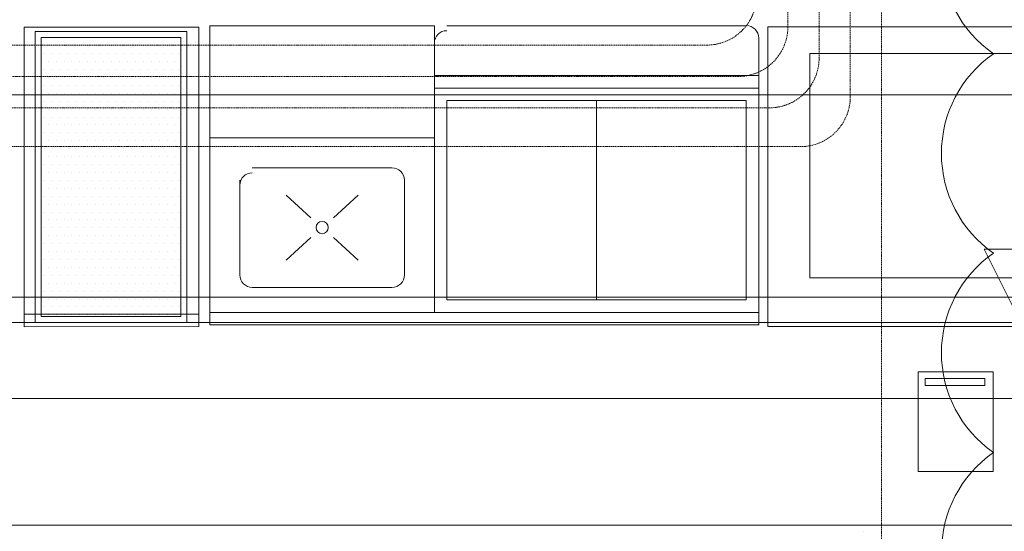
# Model space of a CAD drawing. Header units: millimetres. Extents: x 99250 to 122845, y -19292 to 18303.
# Tile 24 of 99: x 107955 to 109928, y 6233 to 7260. Entities that reach past the tile are written whole.
import ezdxf

# ---------------------------------------------------------------- set-up
doc = ezdxf.new("R2010")
doc.units = ezdxf.units.MM
doc.header["$MEASUREMENT"] = 0
doc.linetypes.add('HIDDENX2', pattern=[0.75, 0.5, -0.25])
doc.layers.get('0').update_dxf_attribs({"lineweight": 5})
doc.layers.add('IRISH HOUSE_HYD AIRPORT_DRAINAGE LAYOUT 1$0$GREY SCALE', color=8, linetype='Continuous')
for name, color, linetype, lineweight in [('IRISH HOUSE_HYD AIRPORT_DRAINAGE LAYOUT 1$0$GREYSCALE', 8, 'Continuous', 0), ('M-MEP-ELFA-CABLE', 1, 'HIDDENX2', 20), ('M-MEP-ELIT-DEVICES', 5, 'Continuous', 20), ('M-MEP-ELPR-EQUIP', 6, 'Continuous', 20)]:
    doc.layers.add(name, color=color, linetype=linetype, lineweight=lineweight)

# ---------------------------------------------------------------- blocks, each defined once
blk = doc.blocks.new('IRISH HOUSE_HYD AIRPORT_DRAINAGE LAYOUT 1$0$FLOOR PLAN')
at = {"layer": 'IRISH HOUSE_HYD AIRPORT_DRAINAGE LAYOUT 1$0$GREYSCALE', "color": 8, "lineweight": 0, "ltscale": 0.5}
for p, q in [((7963.8, 6643.5, -84.4), (7963.8, 7244.3, -84.4)), ((7963.8, 7244.3, 0), (8313.8, 7244.3, 0)), ((8313.8, 6643.8, -84.4), (8313.8, 7244.3, -84.4)), ((8313.8, 6668.5, -84.4), (7963.8, 6668.5, -84.4)), ((8263.8, 6668.8, -84.4), (8213.8, 6668.8, -84.4)), ((8313.8, 6643.8, -84.4), (7963.8, 6643.5, -84.4))]:
    blk.add_line(p, q, dxfattribs=at)
at = {"layer": 'IRISH HOUSE_HYD AIRPORT_DRAINAGE LAYOUT 1$0$GREYSCALE', "color": 8, "lineweight": 0}
for p, q in [((8785.6, 7247.4, 0), (8335.6, 7247.4, 0)), ((8335.6, 7247.4, 0), (8335.6, 6647.4, 0)), ((8785.6, 6672.4, 0), (8785.6, 7247.4, 0)), ((9410.6, 7247.5, 0), (8810.6, 7247.5, 0)), ((9410.6, 7247.5, 0), (8810.6, 7247.5, 0)), ((9410.6, 7247.5, 0), (8810.6, 7247.5, 0)), ((8289.4, 7236.1, -0.5), (7985.4, 7236.1, -0.5)), ((7985.4, 7236.1, -0.5), (7985.4, 6652.1, -0.5)), ((8277.4, 7224.1, -0.5), (7997.4, 7224.1, -0.5)), ((7997.4, 7224.1, -0.5), (7997.4, 6664.1, -0.5)), ((8277.4, 6664.1, -0.5), (8277.4, 7224.1, -0.5)), ((8289.4, 6652.1, -0.5), (8289.4, 7236.1, -0.5)), ((9435.6, 6647.4, 0), (9435.6, 7222.6, 0)), ((9435.6, 7147.5, 0), (8785.6, 7147.5, 0)), ((9435.6, 7122.5, 0), (8785.6, 7122.5, 0)), ((9410.6, 7097.5, 0), (8810.6, 7097.5, 0)), ((8810.6, 6697.4, 0), (8810.6, 7097.5, 0)), ((9110.6, 6697.5, 0), (9110.6, 7097.5, 0)), ((9410.6, 6697.5, 0), (9410.6, 7097.5, 0)), ((8785.6, 7022.5, 0), (8335.6, 7022.4, 0)), ((8700.6, 6962.4, 0), (8420.6, 6962.4, 0)), ((8700.6, 6962.4, 0), (8420.6, 6962.4, 0)), ((8700.6, 6962.4, 0), (8420.6, 6962.4, 0)), ((8395.6, 6937.4, 0), (8395.7, 6747.4, 0)), ((8395.6, 6937.4, 0), (8395.7, 6747.4, 0)), ((8395.6, 6937.4, 0), (8395.7, 6747.4, 0)), ((8725.7, 6747.4, 0), (8725.6, 6937.5, 0)), ((8725.7, 6747.4, 0), (8725.6, 6937.5, 0)), ((8725.7, 6747.4, 0), (8725.6, 6937.5, 0)), ((8538.1, 6862.2, 0), (8488.4, 6907.5, 0)), ((8583.2, 6862.2, 0), (8632.9, 6907.5, 0)), ((8538.1, 6822.6, 0), (8488.4, 6777.3, 0)), ((8583.2, 6822.6, 0), (8632.9, 6777.3, 0)), ((8420.7, 6722.4, 0), (8700.7, 6722.4, 0)), ((8420.7, 6722.4, 0), (8700.7, 6722.4, 0)), ((8420.7, 6722.4, 0), (8700.7, 6722.4, 0)), ((8810.6, 6697.4, 0), (9410.6, 6697.5, 0)), ((9435.6, 6672.4, 0), (8335.6, 6672.4, 0)), ((7985.4, 6652.1, -0.5), (8289.4, 6652.1, -0.5)), ((7997.4, 6664.1, -0.5), (8277.4, 6664.1, -0.5)), ((8335.6, 6647.4, 0), (9435.6, 6647.4, 0)), ((9905.3, 6553, 0.5), (9755.3, 6553, 0.5)), ((9755.3, 6553, 0.5), (9755.3, 6353, 0.5)), ((9905.3, 6353, 0.5), (9905.3, 6553, 0.5)), ((9769.6, 6525.3, 0.5), (9769.6, 6539.5, 0.5)), ((9769.6, 6539.5, 0.5), (9889, 6539.5, 0.5)), ((9889, 6539.5, 0.5), (9889, 6525.3, 0.5)), ((9889, 6525.3, 0.5), (9769.6, 6525.3, 0.5)), ((9755.3, 6353, 0.5), (9905.3, 6353, 0.5)), ((9645.3, 6233.6), (9645, 6233.2))]:
    blk.add_line(p, q, dxfattribs=at)
at = {"layer": 'IRISH HOUSE_HYD AIRPORT_DRAINAGE LAYOUT 1$0$GREYSCALE', "color": 8, "lineweight": 0, "ltscale": 0.25}
for p, q in [((9454.1, 7245.5, 0), (10826.4, 7245.5, 0)), ((9454.1, 6643.9, 0), (9454.1, 7245.5, 0)), ((11786.7, 7109), (6410.1, 7109)), ((6410.1, 6702.6), (11786.7, 6702.6)), ((7936.4, 6702.6), (11787.1, 6702.6)), ((10826.4, 6643.9, 0), (9454.1, 6643.9, 0)), ((11787.1, 6245.4), (7936.4, 6245.4))]:
    blk.add_line(p, q, dxfattribs=at)
at = {"layer": 'IRISH HOUSE_HYD AIRPORT_DRAINAGE LAYOUT 1$0$GREYSCALE', "color": 8, "linetype": 'Continuous', "lineweight": 0}
for p, q in [((8003.8, 7223, -0.5), (8003.8, 7223, -0.5)), ((8019.6, 7223, -0.5), (8019.6, 7223, -0.5)), ((8035.5, 7223, -0.5), (8035.5, 7223, -0.5)), ((8051.4, 7223, -0.5), (8051.4, 7223, -0.5)), ((8067.3, 7223, -0.5), (8067.3, 7223, -0.5)), ((8083.1, 7223, -0.5), (8083.1, 7223, -0.5)), ((8099, 7223, -0.5), (8099, 7223, -0.5)), ((8114.9, 7223, -0.5), (8114.9, 7223, -0.5)), ((8130.8, 7223, -0.5), (8130.8, 7223, -0.5)), ((8146.6, 7223, -0.5), (8146.6, 7223, -0.5)), ((8162.5, 7223, -0.5), (8162.5, 7223, -0.5)), ((8178.4, 7223, -0.5), (8178.4, 7223, -0.5)), ((8194.3, 7223, -0.5), (8194.3, 7223, -0.5)), ((8210.1, 7223, -0.5), (8210.1, 7223, -0.5)), ((8226, 7223, -0.5), (8226, 7223, -0.5)), ((8241.9, 7223, -0.5), (8241.9, 7223, -0.5)), ((8257.8, 7223, -0.5), (8257.8, 7223, -0.5)), ((8273.6, 7223, -0.5), (8273.6, 7223, -0.5)), ((8011.7, 7207.1, -0.5), (8011.7, 7207.1, -0.5)), ((8027.6, 7207.1, -0.5), (8027.6, 7207.1, -0.5)), ((8043.5, 7207.1, -0.5), (8043.5, 7207.1, -0.5)), ((8059.3, 7207.1, -0.5), (8059.3, 7207.1, -0.5)), ((8075.2, 7207.1, -0.5), (8075.2, 7207.1, -0.5)), ((8091.1, 7207.1, -0.5), (8091.1, 7207.1, -0.5)), ((8107, 7207.1, -0.5), (8107, 7207.1, -0.5)), ((8122.8, 7207.1, -0.5), (8122.8, 7207.1, -0.5)), ((8138.7, 7207.1, -0.5), (8138.7, 7207.1, -0.5)), ((8154.6, 7207.1, -0.5), (8154.6, 7207.1, -0.5)), ((8170.5, 7207.1, -0.5), (8170.5, 7207.1, -0.5)), ((8186.3, 7207.1, -0.5), (8186.3, 7207.1, -0.5)), ((8202.2, 7207.1, -0.5), (8202.2, 7207.1, -0.5)), ((8218.1, 7207.1, -0.5), (8218.1, 7207.1, -0.5)), ((8234, 7207.1, -0.5), (8234, 7207.1, -0.5)), ((8249.8, 7207.1, -0.5), (8249.8, 7207.1, -0.5)), ((8265.7, 7207.1, -0.5), (8265.7, 7207.1, -0.5)), ((8003.8, 7191.2, -0.5), (8003.8, 7191.2, -0.5)), ((8019.6, 7191.2, -0.5), (8019.6, 7191.2, -0.5)), ((8035.5, 7191.2, -0.5), (8035.5, 7191.2, -0.5)), ((8051.4, 7191.2, -0.5), (8051.4, 7191.2, -0.5)), ((8067.3, 7191.2, -0.5), (8067.3, 7191.2, -0.5)), ((8083.1, 7191.2, -0.5), (8083.1, 7191.2, -0.5)), ((8099, 7191.2, -0.5), (8099, 7191.2, -0.5)), ((8114.9, 7191.2, -0.5), (8114.9, 7191.2, -0.5)), ((8130.8, 7191.2, -0.5), (8130.8, 7191.2, -0.5)), ((8146.6, 7191.2, -0.5), (8146.6, 7191.2, -0.5)), ((8162.5, 7191.2, -0.5), (8162.5, 7191.2, -0.5)), ((8178.4, 7191.2, -0.5), (8178.4, 7191.2, -0.5)), ((8194.3, 7191.2, -0.5), (8194.3, 7191.2, -0.5)), ((8210.1, 7191.2, -0.5), (8210.1, 7191.2, -0.5)), ((8226, 7191.2, -0.5), (8226, 7191.2, -0.5)), ((8241.9, 7191.2, -0.5), (8241.9, 7191.2, -0.5)), ((8257.8, 7191.2, -0.5), (8257.8, 7191.2, -0.5)), ((8273.6, 7191.2, -0.5), (8273.6, 7191.2, -0.5)), ((8011.7, 7175.3, -0.5), (8011.7, 7175.3, -0.5)), ((8027.6, 7175.3, -0.5), (8027.6, 7175.3, -0.5)), ((8043.5, 7175.3, -0.5), (8043.5, 7175.3, -0.5)), ((8059.3, 7175.3, -0.5), (8059.3, 7175.3, -0.5)), ((8075.2, 7175.3, -0.5), (8075.2, 7175.3, -0.5)), ((8091.1, 7175.3, -0.5), (8091.1, 7175.3, -0.5)), ((8107, 7175.3, -0.5), (8107, 7175.3, -0.5)), ((8122.8, 7175.3, -0.5), (8122.8, 7175.3, -0.5)), ((8138.7, 7175.3, -0.5), (8138.7, 7175.3, -0.5)), ((8154.6, 7175.3, -0.5), (8154.6, 7175.3, -0.5)), ((8170.5, 7175.3, -0.5), (8170.5, 7175.3, -0.5)), ((8186.3, 7175.3, -0.5), (8186.3, 7175.3, -0.5)), ((8202.2, 7175.3, -0.5), (8202.2, 7175.3, -0.5)), ((8218.1, 7175.3, -0.5), (8218.1, 7175.3, -0.5)), ((8234, 7175.3, -0.5), (8234, 7175.3, -0.5)), ((8249.8, 7175.3, -0.5), (8249.8, 7175.3, -0.5)), ((8265.7, 7175.3, -0.5), (8265.7, 7175.3, -0.5)), ((8003.8, 7159.5, -0.5), (8003.8, 7159.5, -0.5)), ((8011.7, 7143.6, -0.5), (8011.7, 7143.6, -0.5)), ((8019.6, 7159.5, -0.5), (8019.6, 7159.5, -0.5)), ((8027.6, 7143.6, -0.5), (8027.6, 7143.6, -0.5)), ((8035.5, 7159.5, -0.5), (8035.5, 7159.5, -0.5)), ((8043.5, 7143.6, -0.5), (8043.5, 7143.6, -0.5)), ((8051.4, 7159.5, -0.5), (8051.4, 7159.5, -0.5)), ((8059.3, 7143.6, -0.5), (8059.3, 7143.6, -0.5)), ((8067.3, 7159.5, -0.5), (8067.3, 7159.5, -0.5)), ((8075.2, 7143.6, -0.5), (8075.2, 7143.6, -0.5)), ((8083.1, 7159.5, -0.5), (8083.1, 7159.5, -0.5)), ((8091.1, 7143.6, -0.5), (8091.1, 7143.6, -0.5)), ((8099, 7159.5, -0.5), (8099, 7159.5, -0.5)), ((8107, 7143.6, -0.5), (8107, 7143.6, -0.5)), ((8114.9, 7159.5, -0.5), (8114.9, 7159.5, -0.5)), ((8122.8, 7143.6, -0.5), (8122.8, 7143.6, -0.5)), ((8130.8, 7159.5, -0.5), (8130.8, 7159.5, -0.5)), ((8138.7, 7143.6, -0.5), (8138.7, 7143.6, -0.5)), ((8146.6, 7159.5, -0.5), (8146.6, 7159.5, -0.5)), ((8154.6, 7143.6, -0.5), (8154.6, 7143.6, -0.5)), ((8162.5, 7159.5, -0.5), (8162.5, 7159.5, -0.5)), ((8170.5, 7143.6, -0.5), (8170.5, 7143.6, -0.5)), ((8178.4, 7159.5, -0.5), (8178.4, 7159.5, -0.5)), ((8186.3, 7143.6, -0.5), (8186.3, 7143.6, -0.5)), ((8194.3, 7159.5, -0.5), (8194.3, 7159.5, -0.5)), ((8202.2, 7143.6, -0.5), (8202.2, 7143.6, -0.5)), ((8210.1, 7159.5, -0.5), (8210.1, 7159.5, -0.5)), ((8218.1, 7143.6, -0.5), (8218.1, 7143.6, -0.5)), ((8226, 7159.5, -0.5), (8226, 7159.5, -0.5)), ((8234, 7143.6, -0.5), (8234, 7143.6, -0.5)), ((8241.9, 7159.5, -0.5), (8241.9, 7159.5, -0.5)), ((8249.8, 7143.6, -0.5), (8249.8, 7143.6, -0.5)), ((8257.8, 7159.5, -0.5), (8257.8, 7159.5, -0.5)), ((8265.7, 7143.6, -0.5), (8265.7, 7143.6, -0.5)), ((8273.6, 7159.5, -0.5), (8273.6, 7159.5, -0.5)), ((8003.8, 7127.7, -0.5), (8003.8, 7127.7, -0.5)), ((8019.6, 7127.7, -0.5), (8019.6, 7127.7, -0.5)), ((8035.5, 7127.7, -0.5), (8035.5, 7127.7, -0.5)), ((8051.4, 7127.7, -0.5), (8051.4, 7127.7, -0.5)), ((8067.3, 7127.7, -0.5), (8067.3, 7127.7, -0.5)), ((8083.1, 7127.7, -0.5), (8083.1, 7127.7, -0.5)), ((8099, 7127.7, -0.5), (8099, 7127.7, -0.5)), ((8114.9, 7127.7, -0.5), (8114.9, 7127.7, -0.5)), ((8130.8, 7127.7, -0.5), (8130.8, 7127.7, -0.5)), ((8146.6, 7127.7, -0.5), (8146.6, 7127.7, -0.5)), ((8162.5, 7127.7, -0.5), (8162.5, 7127.7, -0.5)), ((8178.4, 7127.7, -0.5), (8178.4, 7127.7, -0.5)), ((8194.3, 7127.7, -0.5), (8194.3, 7127.7, -0.5)), ((8210.1, 7127.7, -0.5), (8210.1, 7127.7, -0.5)), ((8226, 7127.7, -0.5), (8226, 7127.7, -0.5)), ((8241.9, 7127.7, -0.5), (8241.9, 7127.7, -0.5)), ((8257.8, 7127.7, -0.5), (8257.8, 7127.7, -0.5)), ((8273.6, 7127.7, -0.5), (8273.6, 7127.7, -0.5)), ((8011.7, 7111.8, -0.5), (8011.7, 7111.8, -0.5)), ((8027.6, 7111.8, -0.5), (8027.6, 7111.8, -0.5)), ((8043.5, 7111.8, -0.5), (8043.5, 7111.8, -0.5)), ((8059.3, 7111.8, -0.5), (8059.3, 7111.8, -0.5)), ((8075.2, 7111.8, -0.5), (8075.2, 7111.8, -0.5)), ((8091.1, 7111.8, -0.5), (8091.1, 7111.8, -0.5)), ((8107, 7111.8, -0.5), (8107, 7111.8, -0.5)), ((8122.8, 7111.8, -0.5), (8122.8, 7111.8, -0.5)), ((8138.7, 7111.8, -0.5), (8138.7, 7111.8, -0.5)), ((8154.6, 7111.8, -0.5), (8154.6, 7111.8, -0.5)), ((8170.5, 7111.8, -0.5), (8170.5, 7111.8, -0.5)), ((8186.3, 7111.8, -0.5), (8186.3, 7111.8, -0.5)), ((8202.2, 7111.8, -0.5), (8202.2, 7111.8, -0.5)), ((8218.1, 7111.8, -0.5), (8218.1, 7111.8, -0.5)), ((8234, 7111.8, -0.5), (8234, 7111.8, -0.5)), ((8249.8, 7111.8, -0.5), (8249.8, 7111.8, -0.5)), ((8265.7, 7111.8, -0.5), (8265.7, 7111.8, -0.5)), ((8003.8, 7096, -0.5), (8003.8, 7096, -0.5)), ((8019.6, 7096, -0.5), (8019.6, 7096, -0.5)), ((8035.5, 7096, -0.5), (8035.5, 7096, -0.5)), ((8051.4, 7096, -0.5), (8051.4, 7096, -0.5)), ((8067.3, 7096, -0.5), (8067.3, 7096, -0.5)), ((8083.1, 7096, -0.5), (8083.1, 7096, -0.5)), ((8099, 7096, -0.5), (8099, 7096, -0.5)), ((8114.9, 7096, -0.5), (8114.9, 7096, -0.5)), ((8130.8, 7096, -0.5), (8130.8, 7096, -0.5)), ((8146.6, 7096, -0.5), (8146.6, 7096, -0.5)), ((8162.5, 7096, -0.5), (8162.5, 7096, -0.5)), ((8178.4, 7096, -0.5), (8178.4, 7096, -0.5)), ((8194.3, 7096, -0.5), (8194.3, 7096, -0.5)), ((8210.1, 7096, -0.5), (8210.1, 7096, -0.5)), ((8226, 7096, -0.5), (8226, 7096, -0.5)), ((8241.9, 7096, -0.5), (8241.9, 7096, -0.5)), ((8257.8, 7096, -0.5), (8257.8, 7096, -0.5)), ((8273.6, 7096, -0.5), (8273.6, 7096, -0.5)), ((8011.7, 7080.1, -0.5), (8011.7, 7080.1, -0.5)), ((8027.6, 7080.1, -0.5), (8027.6, 7080.1, -0.5)), ((8043.5, 7080.1, -0.5), (8043.5, 7080.1, -0.5)), ((8059.3, 7080.1, -0.5), (8059.3, 7080.1, -0.5)), ((8075.2, 7080.1, -0.5), (8075.2, 7080.1, -0.5)), ((8091.1, 7080.1, -0.5), (8091.1, 7080.1, -0.5)), ((8107, 7080.1, -0.5), (8107, 7080.1, -0.5)), ((8122.8, 7080.1, -0.5), (8122.8, 7080.1, -0.5)), ((8138.7, 7080.1, -0.5), (8138.7, 7080.1, -0.5)), ((8154.6, 7080.1, -0.5), (8154.6, 7080.1, -0.5)), ((8170.5, 7080.1, -0.5), (8170.5, 7080.1, -0.5)), ((8186.3, 7080.1, -0.5), (8186.3, 7080.1, -0.5)), ((8202.2, 7080.1, -0.5), (8202.2, 7080.1, -0.5)), ((8218.1, 7080.1, -0.5), (8218.1, 7080.1, -0.5)), ((8234, 7080.1, -0.5), (8234, 7080.1, -0.5)), ((8249.8, 7080.1, -0.5), (8249.8, 7080.1, -0.5)), ((8265.7, 7080.1, -0.5), (8265.7, 7080.1, -0.5)), ((8003.8, 7064.2, -0.5), (8003.8, 7064.2, -0.5)), ((8011.7, 7048.3, -0.5), (8011.7, 7048.3, -0.5)), ((8019.6, 7064.2, -0.5), (8019.6, 7064.2, -0.5)), ((8027.6, 7048.3, -0.5), (8027.6, 7048.3, -0.5)), ((8035.5, 7064.2, -0.5), (8035.5, 7064.2, -0.5)), ((8043.5, 7048.3, -0.5), (8043.5, 7048.3, -0.5)), ((8051.4, 7064.2, -0.5), (8051.4, 7064.2, -0.5)), ((8059.3, 7048.3, -0.5), (8059.3, 7048.3, -0.5)), ((8067.3, 7064.2, -0.5), (8067.3, 7064.2, -0.5)), ((8075.2, 7048.3, -0.5), (8075.2, 7048.3, -0.5)), ((8083.1, 7064.2, -0.5), (8083.1, 7064.2, -0.5)), ((8091.1, 7048.3, -0.5), (8091.1, 7048.3, -0.5)), ((8099, 7064.2, -0.5), (8099, 7064.2, -0.5)), ((8107, 7048.3, -0.5), (8107, 7048.3, -0.5)), ((8114.9, 7064.2, -0.5), (8114.9, 7064.2, -0.5)), ((8122.8, 7048.3, -0.5), (8122.8, 7048.3, -0.5)), ((8130.8, 7064.2, -0.5), (8130.8, 7064.2, -0.5)), ((8138.7, 7048.3, -0.5), (8138.7, 7048.3, -0.5)), ((8146.6, 7064.2, -0.5), (8146.6, 7064.2, -0.5)), ((8154.6, 7048.3, -0.5), (8154.6, 7048.3, -0.5)), ((8162.5, 7064.2, -0.5), (8162.5, 7064.2, -0.5)), ((8170.5, 7048.3, -0.5), (8170.5, 7048.3, -0.5)), ((8178.4, 7064.2, -0.5), (8178.4, 7064.2, -0.5)), ((8186.3, 7048.3, -0.5), (8186.3, 7048.3, -0.5)), ((8194.3, 7064.2, -0.5), (8194.3, 7064.2, -0.5)), ((8202.2, 7048.3, -0.5), (8202.2, 7048.3, -0.5)), ((8210.1, 7064.2, -0.5), (8210.1, 7064.2, -0.5)), ((8218.1, 7048.3, -0.5), (8218.1, 7048.3, -0.5)), ((8226, 7064.2, -0.5), (8226, 7064.2, -0.5)), ((8234, 7048.3, -0.5), (8234, 7048.3, -0.5)), ((8241.9, 7064.2, -0.5), (8241.9, 7064.2, -0.5)), ((8249.8, 7048.3, -0.5), (8249.8, 7048.3, -0.5)), ((8257.8, 7064.2, -0.5), (8257.8, 7064.2, -0.5)), ((8265.7, 7048.3, -0.5), (8265.7, 7048.3, -0.5)), ((8273.6, 7064.2, -0.5), (8273.6, 7064.2, -0.5)), ((8003.8, 7032.5, -0.5), (8003.8, 7032.5, -0.5)), ((8019.6, 7032.5, -0.5), (8019.6, 7032.5, -0.5)), ((8035.5, 7032.5, -0.5), (8035.5, 7032.5, -0.5)), ((8051.4, 7032.5, -0.5), (8051.4, 7032.5, -0.5)), ((8067.3, 7032.5, -0.5), (8067.3, 7032.5, -0.5)), ((8083.1, 7032.5, -0.5), (8083.1, 7032.5, -0.5)), ((8099, 7032.5, -0.5), (8099, 7032.5, -0.5)), ((8114.9, 7032.5, -0.5), (8114.9, 7032.5, -0.5)), ((8130.8, 7032.5, -0.5), (8130.8, 7032.5, -0.5)), ((8146.6, 7032.5, -0.5), (8146.6, 7032.5, -0.5)), ((8162.5, 7032.5, -0.5), (8162.5, 7032.5, -0.5)), ((8178.4, 7032.5, -0.5), (8178.4, 7032.5, -0.5)), ((8194.3, 7032.5, -0.5), (8194.3, 7032.5, -0.5)), ((8210.1, 7032.5, -0.5), (8210.1, 7032.5, -0.5)), ((8226, 7032.5, -0.5), (8226, 7032.5, -0.5)), ((8241.9, 7032.5, -0.5), (8241.9, 7032.5, -0.5)), ((8257.8, 7032.5, -0.5), (8257.8, 7032.5, -0.5)), ((8273.6, 7032.5, -0.5), (8273.6, 7032.5, -0.5)), ((8011.7, 7016.6, -0.5), (8011.7, 7016.6, -0.5)), ((8027.6, 7016.6, -0.5), (8027.6, 7016.6, -0.5)), ((8043.5, 7016.6, -0.5), (8043.5, 7016.6, -0.5)), ((8059.3, 7016.6, -0.5), (8059.3, 7016.6, -0.5)), ((8075.2, 7016.6, -0.5), (8075.2, 7016.6, -0.5)), ((8091.1, 7016.6, -0.5), (8091.1, 7016.6, -0.5)), ((8107, 7016.6, -0.5), (8107, 7016.6, -0.5)), ((8122.8, 7016.6, -0.5), (8122.8, 7016.6, -0.5)), ((8138.7, 7016.6, -0.5), (8138.7, 7016.6, -0.5)), ((8154.6, 7016.6, -0.5), (8154.6, 7016.6, -0.5)), ((8170.5, 7016.6, -0.5), (8170.5, 7016.6, -0.5)), ((8186.3, 7016.6, -0.5), (8186.3, 7016.6, -0.5)), ((8202.2, 7016.6, -0.5), (8202.2, 7016.6, -0.5)), ((8218.1, 7016.6, -0.5), (8218.1, 7016.6, -0.5)), ((8234, 7016.6, -0.5), (8234, 7016.6, -0.5)), ((8249.8, 7016.6, -0.5), (8249.8, 7016.6, -0.5)), ((8265.7, 7016.6, -0.5), (8265.7, 7016.6, -0.5)), ((8003.8, 7000.7, -0.5), (8003.8, 7000.7, -0.5)), ((8019.6, 7000.7, -0.5), (8019.6, 7000.7, -0.5)), ((8035.5, 7000.7, -0.5), (8035.5, 7000.7, -0.5)), ((8051.4, 7000.7, -0.5), (8051.4, 7000.7, -0.5)), ((8067.3, 7000.7, -0.5), (8067.3, 7000.7, -0.5)), ((8083.1, 7000.7, -0.5), (8083.1, 7000.7, -0.5)), ((8099, 7000.7, -0.5), (8099, 7000.7, -0.5)), ((8114.9, 7000.7, -0.5), (8114.9, 7000.7, -0.5)), ((8130.8, 7000.7, -0.5), (8130.8, 7000.7, -0.5)), ((8146.6, 7000.7, -0.5), (8146.6, 7000.7, -0.5)), ((8162.5, 7000.7, -0.5), (8162.5, 7000.7, -0.5)), ((8178.4, 7000.7, -0.5), (8178.4, 7000.7, -0.5)), ((8194.3, 7000.7, -0.5), (8194.3, 7000.7, -0.5)), ((8210.1, 7000.7, -0.5), (8210.1, 7000.7, -0.5)), ((8226, 7000.7, -0.5), (8226, 7000.7, -0.5)), ((8241.9, 7000.7, -0.5), (8241.9, 7000.7, -0.5)), ((8257.8, 7000.7, -0.5), (8257.8, 7000.7, -0.5)), ((8273.6, 7000.7, -0.5), (8273.6, 7000.7, -0.5)), ((8003.8, 6969, -0.5), (8003.8, 6969, -0.5)), ((8011.7, 6984.8, -0.5), (8011.7, 6984.8, -0.5)), ((8019.6, 6969, -0.5), (8019.6, 6969, -0.5)), ((8027.6, 6984.8, -0.5), (8027.6, 6984.8, -0.5)), ((8035.5, 6969, -0.5), (8035.5, 6969, -0.5)), ((8043.5, 6984.8, -0.5), (8043.5, 6984.8, -0.5)), ((8051.4, 6969, -0.5), (8051.4, 6969, -0.5)), ((8059.3, 6984.8, -0.5), (8059.3, 6984.8, -0.5)), ((8067.3, 6969, -0.5), (8067.3, 6969, -0.5)), ((8075.2, 6984.8, -0.5), (8075.2, 6984.8, -0.5)), ((8083.1, 6969, -0.5), (8083.1, 6969, -0.5)), ((8091.1, 6984.8, -0.5), (8091.1, 6984.8, -0.5)), ((8099, 6969, -0.5), (8099, 6969, -0.5)), ((8107, 6984.8, -0.5), (8107, 6984.8, -0.5)), ((8114.9, 6969, -0.5), (8114.9, 6969, -0.5)), ((8122.8, 6984.8, -0.5), (8122.8, 6984.8, -0.5)), ((8130.8, 6969, -0.5), (8130.8, 6969, -0.5)), ((8138.7, 6984.8, -0.5), (8138.7, 6984.8, -0.5)), ((8146.6, 6969, -0.5), (8146.6, 6969, -0.5)), ((8154.6, 6984.8, -0.5), (8154.6, 6984.8, -0.5)), ((8162.5, 6969, -0.5), (8162.5, 6969, -0.5)), ((8170.5, 6984.8, -0.5), (8170.5, 6984.8, -0.5)), ((8178.4, 6969, -0.5), (8178.4, 6969, -0.5)), ((8186.3, 6984.8, -0.5), (8186.3, 6984.8, -0.5)), ((8194.3, 6969, -0.5), (8194.3, 6969, -0.5)), ((8202.2, 6984.8, -0.5), (8202.2, 6984.8, -0.5)), ((8210.1, 6969, -0.5), (8210.1, 6969, -0.5)), ((8218.1, 6984.8, -0.5), (8218.1, 6984.8, -0.5)), ((8226, 6969, -0.5), (8226, 6969, -0.5)), ((8234, 6984.8, -0.5), (8234, 6984.8, -0.5)), ((8241.9, 6969, -0.5), (8241.9, 6969, -0.5)), ((8249.8, 6984.8, -0.5), (8249.8, 6984.8, -0.5)), ((8257.8, 6969, -0.5), (8257.8, 6969, -0.5)), ((8265.7, 6984.8, -0.5), (8265.7, 6984.8, -0.5)), ((8273.6, 6969, -0.5), (8273.6, 6969, -0.5)), ((8011.7, 6953.1, -0.5), (8011.7, 6953.1, -0.5)), ((8027.6, 6953.1, -0.5), (8027.6, 6953.1, -0.5)), ((8043.5, 6953.1, -0.5), (8043.5, 6953.1, -0.5)), ((8059.3, 6953.1, -0.5), (8059.3, 6953.1, -0.5)), ((8075.2, 6953.1, -0.5), (8075.2, 6953.1, -0.5)), ((8091.1, 6953.1, -0.5), (8091.1, 6953.1, -0.5)), ((8107, 6953.1, -0.5), (8107, 6953.1, -0.5)), ((8122.8, 6953.1, -0.5), (8122.8, 6953.1, -0.5)), ((8138.7, 6953.1, -0.5), (8138.7, 6953.1, -0.5)), ((8154.6, 6953.1, -0.5), (8154.6, 6953.1, -0.5)), ((8170.5, 6953.1, -0.5), (8170.5, 6953.1, -0.5)), ((8186.3, 6953.1, -0.5), (8186.3, 6953.1, -0.5)), ((8202.2, 6953.1, -0.5), (8202.2, 6953.1, -0.5)), ((8218.1, 6953.1, -0.5), (8218.1, 6953.1, -0.5)), ((8234, 6953.1, -0.5), (8234, 6953.1, -0.5)), ((8249.8, 6953.1, -0.5), (8249.8, 6953.1, -0.5)), ((8265.7, 6953.1, -0.5), (8265.7, 6953.1, -0.5)), ((8003.8, 6937.2, -0.5), (8003.8, 6937.2, -0.5)), ((8019.6, 6937.2, -0.5), (8019.6, 6937.2, -0.5)), ((8035.5, 6937.2, -0.5), (8035.5, 6937.2, -0.5)), ((8051.4, 6937.2, -0.5), (8051.4, 6937.2, -0.5)), ((8067.3, 6937.2, -0.5), (8067.3, 6937.2, -0.5)), ((8083.1, 6937.2, -0.5), (8083.1, 6937.2, -0.5)), ((8099, 6937.2, -0.5), (8099, 6937.2, -0.5)), ((8114.9, 6937.2, -0.5), (8114.9, 6937.2, -0.5)), ((8130.8, 6937.2, -0.5), (8130.8, 6937.2, -0.5)), ((8146.6, 6937.2, -0.5), (8146.6, 6937.2, -0.5)), ((8162.5, 6937.2, -0.5), (8162.5, 6937.2, -0.5)), ((8178.4, 6937.2, -0.5), (8178.4, 6937.2, -0.5)), ((8194.3, 6937.2, -0.5), (8194.3, 6937.2, -0.5)), ((8210.1, 6937.2, -0.5), (8210.1, 6937.2, -0.5)), ((8226, 6937.2, -0.5), (8226, 6937.2, -0.5)), ((8241.9, 6937.2, -0.5), (8241.9, 6937.2, -0.5)), ((8257.8, 6937.2, -0.5), (8257.8, 6937.2, -0.5)), ((8273.6, 6937.2, -0.5), (8273.6, 6937.2, -0.5)), ((8011.7, 6921.3, -0.5), (8011.7, 6921.3, -0.5)), ((8027.6, 6921.3, -0.5), (8027.6, 6921.3, -0.5)), ((8043.5, 6921.3, -0.5), (8043.5, 6921.3, -0.5)), ((8059.3, 6921.3, -0.5), (8059.3, 6921.3, -0.5)), ((8075.2, 6921.3, -0.5), (8075.2, 6921.3, -0.5)), ((8091.1, 6921.3, -0.5), (8091.1, 6921.3, -0.5)), ((8107, 6921.3, -0.5), (8107, 6921.3, -0.5)), ((8122.8, 6921.3, -0.5), (8122.8, 6921.3, -0.5)), ((8138.7, 6921.3, -0.5), (8138.7, 6921.3, -0.5)), ((8154.6, 6921.3, -0.5), (8154.6, 6921.3, -0.5)), ((8170.5, 6921.3, -0.5), (8170.5, 6921.3, -0.5)), ((8186.3, 6921.3, -0.5), (8186.3, 6921.3, -0.5)), ((8202.2, 6921.3, -0.5), (8202.2, 6921.3, -0.5)), ((8218.1, 6921.3, -0.5), (8218.1, 6921.3, -0.5)), ((8234, 6921.3, -0.5), (8234, 6921.3, -0.5)), ((8249.8, 6921.3, -0.5), (8249.8, 6921.3, -0.5)), ((8265.7, 6921.3, -0.5), (8265.7, 6921.3, -0.5)), ((8003.8, 6905.5, -0.5), (8003.8, 6905.5, -0.5)), ((8011.7, 6889.6, -0.5), (8011.7, 6889.6, -0.5)), ((8019.6, 6905.5, -0.5), (8019.6, 6905.5, -0.5)), ((8027.6, 6889.6, -0.5), (8027.6, 6889.6, -0.5)), ((8035.5, 6905.5, -0.5), (8035.5, 6905.5, -0.5)), ((8043.5, 6889.6, -0.5), (8043.5, 6889.6, -0.5)), ((8051.4, 6905.5, -0.5), (8051.4, 6905.5, -0.5)), ((8059.3, 6889.6, -0.5), (8059.3, 6889.6, -0.5)), ((8067.3, 6905.5, -0.5), (8067.3, 6905.5, -0.5)), ((8075.2, 6889.6, -0.5), (8075.2, 6889.6, -0.5)), ((8083.1, 6905.5, -0.5), (8083.1, 6905.5, -0.5)), ((8091.1, 6889.6, -0.5), (8091.1, 6889.6, -0.5)), ((8099, 6905.5, -0.5), (8099, 6905.5, -0.5)), ((8107, 6889.6, -0.5), (8107, 6889.6, -0.5)), ((8114.9, 6905.5, -0.5), (8114.9, 6905.5, -0.5)), ((8122.8, 6889.6, -0.5), (8122.8, 6889.6, -0.5)), ((8130.8, 6905.5, -0.5), (8130.8, 6905.5, -0.5)), ((8138.7, 6889.6, -0.5), (8138.7, 6889.6, -0.5)), ((8146.6, 6905.5, -0.5), (8146.6, 6905.5, -0.5)), ((8154.6, 6889.6, -0.5), (8154.6, 6889.6, -0.5)), ((8162.5, 6905.5, -0.5), (8162.5, 6905.5, -0.5)), ((8170.5, 6889.6, -0.5), (8170.5, 6889.6, -0.5)), ((8178.4, 6905.5, -0.5), (8178.4, 6905.5, -0.5)), ((8186.3, 6889.6, -0.5), (8186.3, 6889.6, -0.5)), ((8194.3, 6905.5, -0.5), (8194.3, 6905.5, -0.5)), ((8202.2, 6889.6, -0.5), (8202.2, 6889.6, -0.5)), ((8210.1, 6905.5, -0.5), (8210.1, 6905.5, -0.5)), ((8218.1, 6889.6, -0.5), (8218.1, 6889.6, -0.5)), ((8226, 6905.5, -0.5), (8226, 6905.5, -0.5)), ((8234, 6889.6, -0.5), (8234, 6889.6, -0.5)), ((8241.9, 6905.5, -0.5), (8241.9, 6905.5, -0.5)), ((8249.8, 6889.6, -0.5), (8249.8, 6889.6, -0.5)), ((8257.8, 6905.5, -0.5), (8257.8, 6905.5, -0.5)), ((8265.7, 6889.6, -0.5), (8265.7, 6889.6, -0.5)), ((8273.6, 6905.5, -0.5), (8273.6, 6905.5, -0.5)), ((8003.8, 6873.7, -0.5), (8003.8, 6873.7, -0.5)), ((8019.6, 6873.7, -0.5), (8019.6, 6873.7, -0.5)), ((8035.5, 6873.7, -0.5), (8035.5, 6873.7, -0.5)), ((8051.4, 6873.7, -0.5), (8051.4, 6873.7, -0.5)), ((8067.3, 6873.7, -0.5), (8067.3, 6873.7, -0.5)), ((8083.1, 6873.7, -0.5), (8083.1, 6873.7, -0.5)), ((8099, 6873.7, -0.5), (8099, 6873.7, -0.5)), ((8114.9, 6873.7, -0.5), (8114.9, 6873.7, -0.5)), ((8130.8, 6873.7, -0.5), (8130.8, 6873.7, -0.5)), ((8146.6, 6873.7, -0.5), (8146.6, 6873.7, -0.5)), ((8162.5, 6873.7, -0.5), (8162.5, 6873.7, -0.5)), ((8178.4, 6873.7, -0.5), (8178.4, 6873.7, -0.5)), ((8194.3, 6873.7, -0.5), (8194.3, 6873.7, -0.5)), ((8210.1, 6873.7, -0.5), (8210.1, 6873.7, -0.5)), ((8226, 6873.7, -0.5), (8226, 6873.7, -0.5)), ((8241.9, 6873.7, -0.5), (8241.9, 6873.7, -0.5)), ((8257.8, 6873.7, -0.5), (8257.8, 6873.7, -0.5)), ((8273.6, 6873.7, -0.5), (8273.6, 6873.7, -0.5)), ((8011.7, 6857.8, -0.5), (8011.7, 6857.8, -0.5)), ((8027.6, 6857.8, -0.5), (8027.6, 6857.8, -0.5)), ((8043.5, 6857.8, -0.5), (8043.5, 6857.8, -0.5)), ((8059.3, 6857.8, -0.5), (8059.3, 6857.8, -0.5)), ((8075.2, 6857.8, -0.5), (8075.2, 6857.8, -0.5)), ((8091.1, 6857.8, -0.5), (8091.1, 6857.8, -0.5)), ((8107, 6857.8, -0.5), (8107, 6857.8, -0.5)), ((8122.8, 6857.8, -0.5), (8122.8, 6857.8, -0.5)), ((8138.7, 6857.8, -0.5), (8138.7, 6857.8, -0.5)), ((8154.6, 6857.8, -0.5), (8154.6, 6857.8, -0.5)), ((8170.5, 6857.8, -0.5), (8170.5, 6857.8, -0.5)), ((8186.3, 6857.8, -0.5), (8186.3, 6857.8, -0.5)), ((8202.2, 6857.8, -0.5), (8202.2, 6857.8, -0.5)), ((8218.1, 6857.8, -0.5), (8218.1, 6857.8, -0.5)), ((8234, 6857.8, -0.5), (8234, 6857.8, -0.5)), ((8249.8, 6857.8, -0.5), (8249.8, 6857.8, -0.5)), ((8265.7, 6857.8, -0.5), (8265.7, 6857.8, -0.5)), ((8003.8, 6842, -0.5), (8003.8, 6842, -0.5)), ((8019.6, 6842, -0.5), (8019.6, 6842, -0.5)), ((8035.5, 6842, -0.5), (8035.5, 6842, -0.5)), ((8051.4, 6842, -0.5), (8051.4, 6842, -0.5)), ((8067.3, 6842, -0.5), (8067.3, 6842, -0.5)), ((8083.1, 6842, -0.5), (8083.1, 6842, -0.5)), ((8099, 6842, -0.5), (8099, 6842, -0.5)), ((8114.9, 6842, -0.5), (8114.9, 6842, -0.5)), ((8130.8, 6842, -0.5), (8130.8, 6842, -0.5)), ((8146.6, 6842, -0.5), (8146.6, 6842, -0.5)), ((8162.5, 6842, -0.5), (8162.5, 6842, -0.5)), ((8178.4, 6842, -0.5), (8178.4, 6842, -0.5)), ((8194.3, 6842, -0.5), (8194.3, 6842, -0.5)), ((8210.1, 6842, -0.5), (8210.1, 6842, -0.5)), ((8226, 6842, -0.5), (8226, 6842, -0.5)), ((8241.9, 6842, -0.5), (8241.9, 6842, -0.5)), ((8257.8, 6842, -0.5), (8257.8, 6842, -0.5)), ((8273.6, 6842, -0.5), (8273.6, 6842, -0.5)), ((8003.8, 6810.2, -0.5), (8003.8, 6810.2, -0.5)), ((8011.7, 6826.1, -0.5), (8011.7, 6826.1, -0.5)), ((8019.6, 6810.2, -0.5), (8019.6, 6810.2, -0.5)), ((8027.6, 6826.1, -0.5), (8027.6, 6826.1, -0.5)), ((8035.5, 6810.2, -0.5), (8035.5, 6810.2, -0.5)), ((8043.5, 6826.1, -0.5), (8043.5, 6826.1, -0.5)), ((8051.4, 6810.2, -0.5), (8051.4, 6810.2, -0.5)), ((8059.3, 6826.1, -0.5), (8059.3, 6826.1, -0.5)), ((8067.3, 6810.2, -0.5), (8067.3, 6810.2, -0.5)), ((8075.2, 6826.1, -0.5), (8075.2, 6826.1, -0.5)), ((8083.1, 6810.2, -0.5), (8083.1, 6810.2, -0.5)), ((8091.1, 6826.1, -0.5), (8091.1, 6826.1, -0.5)), ((8099, 6810.2, -0.5), (8099, 6810.2, -0.5)), ((8107, 6826.1, -0.5), (8107, 6826.1, -0.5)), ((8114.9, 6810.2, -0.5), (8114.9, 6810.2, -0.5)), ((8122.8, 6826.1, -0.5), (8122.8, 6826.1, -0.5)), ((8130.8, 6810.2, -0.5), (8130.8, 6810.2, -0.5)), ((8138.7, 6826.1, -0.5), (8138.7, 6826.1, -0.5)), ((8146.6, 6810.2, -0.5), (8146.6, 6810.2, -0.5)), ((8154.6, 6826.1, -0.5), (8154.6, 6826.1, -0.5)), ((8162.5, 6810.2, -0.5), (8162.5, 6810.2, -0.5)), ((8170.5, 6826.1, -0.5), (8170.5, 6826.1, -0.5)), ((8178.4, 6810.2, -0.5), (8178.4, 6810.2, -0.5)), ((8186.3, 6826.1, -0.5), (8186.3, 6826.1, -0.5)), ((8194.3, 6810.2, -0.5), (8194.3, 6810.2, -0.5)), ((8202.2, 6826.1, -0.5), (8202.2, 6826.1, -0.5)), ((8210.1, 6810.2, -0.5), (8210.1, 6810.2, -0.5)), ((8218.1, 6826.1, -0.5), (8218.1, 6826.1, -0.5)), ((8226, 6810.2, -0.5), (8226, 6810.2, -0.5)), ((8234, 6826.1, -0.5), (8234, 6826.1, -0.5)), ((8241.9, 6810.2, -0.5), (8241.9, 6810.2, -0.5)), ((8249.8, 6826.1, -0.5), (8249.8, 6826.1, -0.5)), ((8257.8, 6810.2, -0.5), (8257.8, 6810.2, -0.5)), ((8265.7, 6826.1, -0.5), (8265.7, 6826.1, -0.5)), ((8273.6, 6810.2, -0.5), (8273.6, 6810.2, -0.5)), ((8011.7, 6794.3, -0.5), (8011.7, 6794.3, -0.5)), ((8027.6, 6794.3, -0.5), (8027.6, 6794.3, -0.5)), ((8043.5, 6794.3, -0.5), (8043.5, 6794.3, -0.5)), ((8059.3, 6794.3, -0.5), (8059.3, 6794.3, -0.5)), ((8075.2, 6794.3, -0.5), (8075.2, 6794.3, -0.5)), ((8091.1, 6794.3, -0.5), (8091.1, 6794.3, -0.5)), ((8107, 6794.3, -0.5), (8107, 6794.3, -0.5)), ((8122.8, 6794.3, -0.5), (8122.8, 6794.3, -0.5)), ((8138.7, 6794.3, -0.5), (8138.7, 6794.3, -0.5)), ((8154.6, 6794.3, -0.5), (8154.6, 6794.3, -0.5)), ((8170.5, 6794.3, -0.5), (8170.5, 6794.3, -0.5)), ((8186.3, 6794.3, -0.5), (8186.3, 6794.3, -0.5)), ((8202.2, 6794.3, -0.5), (8202.2, 6794.3, -0.5)), ((8218.1, 6794.3, -0.5), (8218.1, 6794.3, -0.5)), ((8234, 6794.3, -0.5), (8234, 6794.3, -0.5)), ((8249.8, 6794.3, -0.5), (8249.8, 6794.3, -0.5)), ((8265.7, 6794.3, -0.5), (8265.7, 6794.3, -0.5)), ((8003.8, 6778.5, -0.5), (8003.8, 6778.5, -0.5)), ((8019.6, 6778.5, -0.5), (8019.6, 6778.5, -0.5)), ((8035.5, 6778.5, -0.5), (8035.5, 6778.5, -0.5)), ((8051.4, 6778.5, -0.5), (8051.4, 6778.5, -0.5)), ((8067.3, 6778.5, -0.5), (8067.3, 6778.5, -0.5)), ((8083.1, 6778.5, -0.5), (8083.1, 6778.5, -0.5)), ((8099, 6778.5, -0.5), (8099, 6778.5, -0.5)), ((8114.9, 6778.5, -0.5), (8114.9, 6778.5, -0.5)), ((8130.8, 6778.5, -0.5), (8130.8, 6778.5, -0.5)), ((8146.6, 6778.5, -0.5), (8146.6, 6778.5, -0.5)), ((8162.5, 6778.5, -0.5), (8162.5, 6778.5, -0.5)), ((8178.4, 6778.5, -0.5), (8178.4, 6778.5, -0.5)), ((8194.3, 6778.5, -0.5), (8194.3, 6778.5, -0.5)), ((8210.1, 6778.5, -0.5), (8210.1, 6778.5, -0.5)), ((8226, 6778.5, -0.5), (8226, 6778.5, -0.5)), ((8241.9, 6778.5, -0.5), (8241.9, 6778.5, -0.5)), ((8257.8, 6778.5, -0.5), (8257.8, 6778.5, -0.5)), ((8273.6, 6778.5, -0.5), (8273.6, 6778.5, -0.5)), ((8011.7, 6762.6, -0.5), (8011.7, 6762.6, -0.5)), ((8027.6, 6762.6, -0.5), (8027.6, 6762.6, -0.5)), ((8043.5, 6762.6, -0.5), (8043.5, 6762.6, -0.5)), ((8059.3, 6762.6, -0.5), (8059.3, 6762.6, -0.5)), ((8075.2, 6762.6, -0.5), (8075.2, 6762.6, -0.5)), ((8091.1, 6762.6, -0.5), (8091.1, 6762.6, -0.5)), ((8107, 6762.6, -0.5), (8107, 6762.6, -0.5)), ((8122.8, 6762.6, -0.5), (8122.8, 6762.6, -0.5)), ((8138.7, 6762.6, -0.5), (8138.7, 6762.6, -0.5)), ((8154.6, 6762.6, -0.5), (8154.6, 6762.6, -0.5)), ((8170.5, 6762.6, -0.5), (8170.5, 6762.6, -0.5)), ((8186.3, 6762.6, -0.5), (8186.3, 6762.6, -0.5)), ((8202.2, 6762.6, -0.5), (8202.2, 6762.6, -0.5)), ((8218.1, 6762.6, -0.5), (8218.1, 6762.6, -0.5)), ((8234, 6762.6, -0.5), (8234, 6762.6, -0.5)), ((8249.8, 6762.6, -0.5), (8249.8, 6762.6, -0.5)), ((8265.7, 6762.6, -0.5), (8265.7, 6762.6, -0.5)), ((8003.8, 6746.7, -0.5), (8003.8, 6746.7, -0.5)), ((8011.7, 6730.8, -0.5), (8011.7, 6730.8, -0.5)), ((8019.6, 6746.7, -0.5), (8019.6, 6746.7, -0.5)), ((8027.6, 6730.8, -0.5), (8027.6, 6730.8, -0.5)), ((8035.5, 6746.7, -0.5), (8035.5, 6746.7, -0.5)), ((8043.5, 6730.8, -0.5), (8043.5, 6730.8, -0.5)), ((8051.4, 6746.7, -0.5), (8051.4, 6746.7, -0.5)), ((8059.3, 6730.8, -0.5), (8059.3, 6730.8, -0.5)), ((8067.3, 6746.7, -0.5), (8067.3, 6746.7, -0.5)), ((8075.2, 6730.8, -0.5), (8075.2, 6730.8, -0.5)), ((8083.1, 6746.7, -0.5), (8083.1, 6746.7, -0.5)), ((8091.1, 6730.8, -0.5), (8091.1, 6730.8, -0.5)), ((8099, 6746.7, -0.5), (8099, 6746.7, -0.5)), ((8107, 6730.8, -0.5), (8107, 6730.8, -0.5)), ((8114.9, 6746.7, -0.5), (8114.9, 6746.7, -0.5)), ((8122.8, 6730.8, -0.5), (8122.8, 6730.8, -0.5)), ((8130.8, 6746.7, -0.5), (8130.8, 6746.7, -0.5)), ((8138.7, 6730.8, -0.5), (8138.7, 6730.8, -0.5)), ((8146.6, 6746.7, -0.5), (8146.6, 6746.7, -0.5)), ((8154.6, 6730.8, -0.5), (8154.6, 6730.8, -0.5)), ((8162.5, 6746.7, -0.5), (8162.5, 6746.7, -0.5)), ((8170.5, 6730.8, -0.5), (8170.5, 6730.8, -0.5)), ((8178.4, 6746.7, -0.5), (8178.4, 6746.7, -0.5)), ((8186.3, 6730.8, -0.5), (8186.3, 6730.8, -0.5)), ((8194.3, 6746.7, -0.5), (8194.3, 6746.7, -0.5)), ((8202.2, 6730.8, -0.5), (8202.2, 6730.8, -0.5)), ((8210.1, 6746.7, -0.5), (8210.1, 6746.7, -0.5)), ((8218.1, 6730.8, -0.5), (8218.1, 6730.8, -0.5)), ((8226, 6746.7, -0.5), (8226, 6746.7, -0.5)), ((8234, 6730.8, -0.5), (8234, 6730.8, -0.5)), ((8241.9, 6746.7, -0.5), (8241.9, 6746.7, -0.5)), ((8249.8, 6730.8, -0.5), (8249.8, 6730.8, -0.5)), ((8257.8, 6746.7, -0.5), (8257.8, 6746.7, -0.5)), ((8265.7, 6730.8, -0.5), (8265.7, 6730.8, -0.5)), ((8273.6, 6746.7, -0.5), (8273.6, 6746.7, -0.5)), ((8003.8, 6715, -0.5), (8003.8, 6715, -0.5)), ((8019.6, 6715, -0.5), (8019.6, 6715, -0.5)), ((8035.5, 6715, -0.5), (8035.5, 6715, -0.5)), ((8051.4, 6715, -0.5), (8051.4, 6715, -0.5)), ((8067.3, 6715, -0.5), (8067.3, 6715, -0.5)), ((8083.1, 6715, -0.5), (8083.1, 6715, -0.5)), ((8099, 6715, -0.5), (8099, 6715, -0.5)), ((8114.9, 6715, -0.5), (8114.9, 6715, -0.5)), ((8130.8, 6715, -0.5), (8130.8, 6715, -0.5)), ((8146.6, 6715, -0.5), (8146.6, 6715, -0.5)), ((8162.5, 6715, -0.5), (8162.5, 6715, -0.5)), ((8178.4, 6715, -0.5), (8178.4, 6715, -0.5)), ((8194.3, 6715, -0.5), (8194.3, 6715, -0.5)), ((8210.1, 6715, -0.5), (8210.1, 6715, -0.5)), ((8226, 6715, -0.5), (8226, 6715, -0.5)), ((8241.9, 6715, -0.5), (8241.9, 6715, -0.5)), ((8257.8, 6715, -0.5), (8257.8, 6715, -0.5)), ((8273.6, 6715, -0.5), (8273.6, 6715, -0.5)), ((8011.7, 6699.1, -0.5), (8011.7, 6699.1, -0.5)), ((8027.6, 6699.1, -0.5), (8027.6, 6699.1, -0.5)), ((8043.5, 6699.1, -0.5), (8043.5, 6699.1, -0.5)), ((8059.3, 6699.1, -0.5), (8059.3, 6699.1, -0.5)), ((8075.2, 6699.1, -0.5), (8075.2, 6699.1, -0.5)), ((8091.1, 6699.1, -0.5), (8091.1, 6699.1, -0.5)), ((8107, 6699.1, -0.5), (8107, 6699.1, -0.5)), ((8122.8, 6699.1, -0.5), (8122.8, 6699.1, -0.5)), ((8138.7, 6699.1, -0.5), (8138.7, 6699.1, -0.5)), ((8154.6, 6699.1, -0.5), (8154.6, 6699.1, -0.5)), ((8170.5, 6699.1, -0.5), (8170.5, 6699.1, -0.5)), ((8186.3, 6699.1, -0.5), (8186.3, 6699.1, -0.5)), ((8202.2, 6699.1, -0.5), (8202.2, 6699.1, -0.5)), ((8218.1, 6699.1, -0.5), (8218.1, 6699.1, -0.5)), ((8234, 6699.1, -0.5), (8234, 6699.1, -0.5)), ((8249.8, 6699.1, -0.5), (8249.8, 6699.1, -0.5)), ((8265.7, 6699.1, -0.5), (8265.7, 6699.1, -0.5)), ((8003.8, 6683.2, -0.5), (8003.8, 6683.2, -0.5)), ((8019.6, 6683.2, -0.5), (8019.6, 6683.2, -0.5)), ((8035.5, 6683.2, -0.5), (8035.5, 6683.2, -0.5)), ((8051.4, 6683.2, -0.5), (8051.4, 6683.2, -0.5)), ((8067.3, 6683.2, -0.5), (8067.3, 6683.2, -0.5)), ((8083.1, 6683.2, -0.5), (8083.1, 6683.2, -0.5)), ((8099, 6683.2, -0.5), (8099, 6683.2, -0.5)), ((8114.9, 6683.2, -0.5), (8114.9, 6683.2, -0.5)), ((8130.8, 6683.2, -0.5), (8130.8, 6683.2, -0.5)), ((8146.6, 6683.2, -0.5), (8146.6, 6683.2, -0.5)), ((8162.5, 6683.2, -0.5), (8162.5, 6683.2, -0.5)), ((8178.4, 6683.2, -0.5), (8178.4, 6683.2, -0.5)), ((8194.3, 6683.2, -0.5), (8194.3, 6683.2, -0.5)), ((8210.1, 6683.2, -0.5), (8210.1, 6683.2, -0.5)), ((8226, 6683.2, -0.5), (8226, 6683.2, -0.5)), ((8241.9, 6683.2, -0.5), (8241.9, 6683.2, -0.5)), ((8257.8, 6683.2, -0.5), (8257.8, 6683.2, -0.5)), ((8273.6, 6683.2, -0.5), (8273.6, 6683.2, -0.5)), ((8011.7, 6667.3, -0.5), (8011.7, 6667.3, -0.5)), ((8027.6, 6667.3, -0.5), (8027.6, 6667.3, -0.5)), ((8043.5, 6667.3, -0.5), (8043.5, 6667.3, -0.5)), ((8059.3, 6667.3, -0.5), (8059.3, 6667.3, -0.5)), ((8075.2, 6667.3, -0.5), (8075.2, 6667.3, -0.5)), ((8091.1, 6667.3, -0.5), (8091.1, 6667.3, -0.5)), ((8107, 6667.3, -0.5), (8107, 6667.3, -0.5)), ((8122.8, 6667.3, -0.5), (8122.8, 6667.3, -0.5)), ((8138.7, 6667.3, -0.5), (8138.7, 6667.3, -0.5)), ((8154.6, 6667.3, -0.5), (8154.6, 6667.3, -0.5)), ((8170.5, 6667.3, -0.5), (8170.5, 6667.3, -0.5)), ((8186.3, 6667.3, -0.5), (8186.3, 6667.3, -0.5)), ((8202.2, 6667.3, -0.5), (8202.2, 6667.3, -0.5)), ((8218.1, 6667.3, -0.5), (8218.1, 6667.3, -0.5)), ((8234, 6667.3, -0.5), (8234, 6667.3, -0.5)), ((8249.8, 6667.3, -0.5), (8249.8, 6667.3, -0.5)), ((8265.7, 6667.3, -0.5), (8265.7, 6667.3, -0.5))]:
    blk.add_line(p, q, dxfattribs=at)
at = {"layer": 'IRISH HOUSE_HYD AIRPORT_DRAINAGE LAYOUT 1$0$GREYSCALE', "color": 8, "lineweight": 0, "ltscale": 5}
for p, q in [((9538.4, 7191.5, 0), (9988.4, 7191.5, 0)), ((9538.4, 6741.5, 0), (9538.4, 7191.5, 0)), ((9988.4, 6741.5, 0), (9538.4, 6741.5, 0))]:
    blk.add_line(p, q, dxfattribs=at)
at = {"layer": 'IRISH HOUSE_HYD AIRPORT_DRAINAGE LAYOUT 1$0$GREYSCALE', "color": 8, "lineweight": 0, "ltscale": 0.2}
for p, q in [((7936.4, 6651.8), (11787.1, 6651.8)), ((11787.1, 6499.4), (7936.4, 6499.4))]:
    blk.add_line(p, q, dxfattribs=at)
at = {"layer": 'IRISH HOUSE_HYD AIRPORT_DRAINAGE LAYOUT 1$0$GREYSCALE', "color": 8, "lineweight": 0}
blk.add_circle((8560.7, 6842.4, 0), 12.3, dxfattribs=at)
for centre, start, end in [((9410.6, 7222.6, 0), 0.0033, 90.0033), ((8810.6, 7212.5, 0), 90.0033, 180.0033), ((8420.6, 6927.4, 0), 90.0033, 180.0033), ((8420.6, 6927.4, 0), 90.0033, 180.0033), ((8420.6, 6927.4, 0), 90.0033, 180.0033), ((8700.6, 6937.4, 0), 0.0033, 90.0033), ((8700.6, 6937.4, 0), 0.0033, 90.0033), ((8700.6, 6937.4, 0), 0.0033, 90.0033), ((8420.7, 6747.4, 0), 180.0033, 270.0033), ((8420.7, 6747.4, 0), 180.0033, 270.0033), ((8420.7, 6747.4, 0), 180.0033, 270.0033), ((8700.7, 6747.4, 0), 269.9967, 359.9967)]:
    blk.add_arc(centre, 25, start, end, dxfattribs=at)
blk = doc.blocks.new('IRISH HOUSE_HYD AIRPORT_DRAINAGE LAYOUT 1')
at = {"layer": 'IRISH HOUSE_HYD AIRPORT_DRAINAGE LAYOUT 1$0$GREY SCALE'}
blk.add_blockref('IRISH HOUSE_HYD AIRPORT_DRAINAGE LAYOUT 1$0$FLOOR PLAN', (0, 0), dxfattribs=at)
blk = doc.blocks.new('DDO-RJ45')
at = {"color": 0}
blk.add_line((0, 200), (0, 0), dxfattribs=at)
blk.add_lwpolyline([(-100, 200), (100, 200), (0, 0), (0, 0)], close=True, dxfattribs=at)

msp = doc.modelspace()

# ---------------------------------------------------------------- linework, layer by layer
at = {"color": 1}
msp.add_lwpolyline([(109906, 9191.2, 0.520567), (109906, 8791.2, 0.520567), (109906, 8391.2, 0.520567), (109906, 7991.2, 0.520567), (109906, 7591.2, 0.520567), (109906, 7191.2, 0.520567), (109906, 6791.2, 0.520567), (109906, 6391.2, 0.520567), (109906, 5991.2, 0.520567)], format="xyb", dxfattribs=at)
at = {"layer": 'M-MEP-ELFA-CABLE', "ltscale": 5}
for points in [[(101544.7, 10184.7), (101817.3, 10184.7, -0.414214), (101917.3, 10084.7), (101917.3, 7308.6, 0.414214), (102017.3, 7208.6), (109331.7, 7208.6, 0.414214), (109431.7, 7308.6), (109431.7, 8871.7)], [(100962.7, 2052.6), (100962.7, 4771.7, -0.414214), (101062.7, 4871.7), (109581.7, 4871.7, 0.414214), (109681.7, 4971.7), (109681.7, 8871.7)], [(101544.7, 8122.3), (101544.7, 7245.6, 0.414214), (101644.7, 7145.6), (109394.2, 7145.6, 0.414214), (109494.2, 7245.6), (109494.2, 8871.7)], [(106115.8, 7082.6), (109456.7, 7082.6, 0.414214), (109556.7, 7182.6), (109556.7, 8871.7)], [(106244.1, 7004.8), (109519.2, 7004.8, 0.414214), (109619.2, 7104.8), (109619.2, 8871.7)]]:
    msp.add_lwpolyline(points, format="xyb", dxfattribs=at)

# ---------------------------------------------------------------- block references
at = {"layer": 'M-MEP-ELIT-DEVICES', "xscale": 1.5, "yscale": 1.5, "zscale": 1.5}
msp.add_blockref('DDO-RJ45', (110037.4, 6499.4), dxfattribs=at)
at = {"layer": 'M-MEP-ELPR-EQUIP'}
msp.add_blockref('IRISH HOUSE_HYD AIRPORT_DRAINAGE LAYOUT 1', (100000, 0), dxfattribs=at)

doc.saveas('drawing.dxf')
